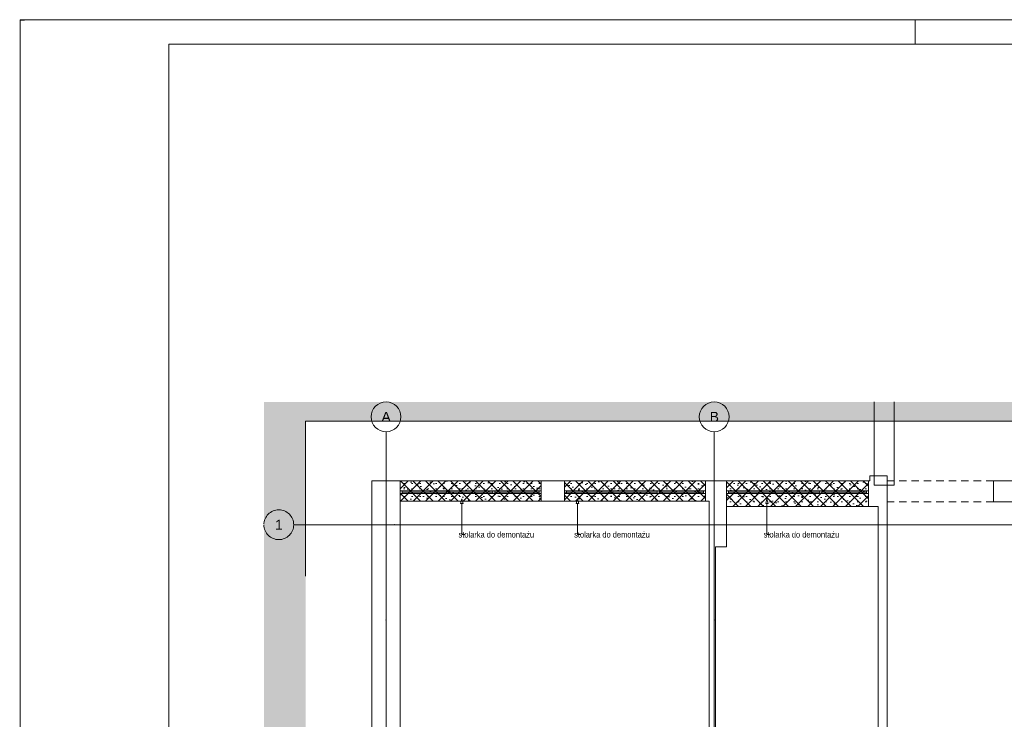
# Paper-space layout 'A-26 ROZBIÓRKI - PIĘTRO 8' of a CAD drawing. Header units: millimetres. Extents: x 0 to 540, y 0 to 297.
# Tile 5 of 9: x 0 to 198, y 156 to 297. Entities that reach past the tile are written whole.
import ezdxf
from ezdxf.xclip import XClip

# ---------------------------------------------------------------- set-up
doc = ezdxf.new("R2010")
doc.units = ezdxf.units.MM
doc.header["$MEASUREMENT"] = 0
doc.header["$XCLIPFRAME"] = 0
for name, pattern in [('ACAD_ISO03W100', [300, 120, -180]), ('DASHDOTX2', [1000, 500, -250, 0, -250]), ('Przer. długie kreski', [2.5, 1.5, -1]), ('PRZERYWANA_DU_A', [550, 350, -200])]:
    doc.linetypes.add(name, pattern=pattern)
doc.layers.add('0_Nr_pióra__2', color=8, linetype='Continuous', lineweight=13)
doc.layers.add('A_ściany_Nr_pióra__1', color=7, linetype='Continuous', lineweight=20)
for name, color, linetype, lineweight, true_color in [('A_Arkusz_Nr_pióra__255', 7, 'Continuous', 15, 0x242424), ('A_opis_Nr_pióra__255', 7, 'Continuous', 15, 0x242424), ('A_opis_Nr_pióra__8', 7, 'Continuous', 13, 0x4c4c4c), ('A_osie_Nr_pióra__16', 7, 'Continuous', 5, 0x0f0f0f), ('A_osie_Nr_pióra__76', 7, 'Continuous', 5, 0x2d2d2d), ('A_rozbiórki_Nr_pióra__10', 7, 'Continuous', 13, 0x4b4b4b), ('A_ściany_Nr_pióra__19', 7, 'Continuous', 5, 0x191919), ('Okna Archicada_Nr_pióra__19', 7, 'Continuous', 5, 0x191919)]:
    doc.layers.add(name, color=color, linetype=linetype, lineweight=lineweight, true_color=true_color)
doc.layers.add('A_podrys', color=7, linetype='Continuous')
doc.layers.add('A_rozbiórki', color=7, linetype='Continuous')
doc.styles.add('STYL_AUTOMATYCZNY_1', font='arial.ttf')
doc.styles.add('STYL_AUTOMATYCZNY_2', font='ARIALN.TTF')
pattern_1 = [(45, (-1569.7272, -334.6625), (-1.2572359, 1.2572359), []), (135, (-1569.7272, -334.6625), (1.2572359, 1.2572359), []), (90, (-1570.9844, -333.4052), (-1.6002, 0), [0, -1.0668, 0, -1.6002]), (155, (-1569.7272, -332.148), (0.6762737, 1.4502737), [0, -0.78232, 0, -1.35128])]

# ---------------------------------------------------------------- blocks, each defined once
blk = doc.blocks.new('Rysunek_1_1', base_point=(-1569.73, -334.66))
at = {"linetype": 'Continuous', "lineweight": 0, "true_color": 0x484848}
blk.add_hatch(color=251, dxfattribs=at).paths.add_polyline_path([(49.01, 44.41), (57.4, 44.41), (57.4, 216.22), (214.46, 216.22), (214.46, 139.41), (299.46, 139.41), (299.46, 220.12), (49.01, 220.12)])
at = {"layer": 'A_rozbiórki', "linetype": 'Continuous', "lineweight": 0, "true_color": 0x4b4b4b}
h = blk.add_hatch(dxfattribs=at)
h.set_pattern_fill('facing_tile_0001', color=251, style=0, pattern_type=2)
h.set_pattern_definition(pattern_1)
h.paths.add_polyline_path([(76.44, 204.22), (76.44, 200.17), (104.77, 200.17), (104.77, 204.22)])
h = blk.add_hatch(dxfattribs=at)
h.set_pattern_fill('facing_tile_0001', color=251, style=0, pattern_type=2)
h.set_pattern_definition(pattern_1)
h.paths.add_polyline_path([(109.47, 204.22), (109.47, 200.17), (137.8, 200.17), (137.8, 204.22)])
h = blk.add_hatch(dxfattribs=at)
h.set_pattern_fill('facing_tile_0001', color=251, style=0, pattern_type=2)
h.set_pattern_definition(pattern_1)
h.paths.add_polyline_path([(142.02, 204.22), (142.02, 199.1), (170.58, 199.1), (170.58, 204.22)])
at = {"layer": '0_Nr_pióra__2', "color": 8, "linetype": 'PRZERYWANA_DU_A', "lineweight": 13, "flags": 128}
blk.add_lwpolyline([(299.46, 139.41), (214.46, 139.41), (214.46, 216.22), (57.4, 216.22), (57.4, 44.41)], dxfattribs=at)
at = {"layer": 'A_opis_Nr_pióra__255', "color": 250, "linetype": 'Continuous', "lineweight": 15, "true_color": 0x242424}
for p, q in [((88.82, 200.6), (88.57, 199.67)), ((88.82, 200.6), (89.07, 199.67)), ((112.07, 200.6), (111.82, 199.67)), ((112.07, 200.6), (112.32, 199.67)), ((150.17, 200.6), (149.92, 199.67)), ((150.17, 200.6), (150.42, 199.67)), ((89.07, 199.67), (88.57, 199.67)), ((88.82, 199.67), (88.82, 193.43)), ((112.32, 199.67), (111.82, 199.67)), ((112.07, 199.67), (112.07, 193.43)), ((150.42, 199.67), (149.92, 199.67)), ((150.17, 199.67), (150.17, 193.43)), ((88.82, 193.43), (89.34, 193.43)), ((112.07, 193.43), (112.6, 193.43)), ((150.17, 193.43), (150.69, 193.43))]:
    blk.add_line(p, q, dxfattribs=at)
at = {"layer": 'A_osie_Nr_pióra__16', "color": 250, "linetype": 'DASHDOTX2', "lineweight": 5, "true_color": 0x0f0f0f}
for p, q in [((73.57, 176.23), (73.57, 214.12)), ((139.57, 176.23), (139.57, 214.12)), ((75.27, 195.41), (55.01, 195.41)), ((299.46, 195.41), (75.27, 195.41)), ((75.27, 195.41), (75.27, 195.41)), ((73.57, 176.23), (73.57, 44.41)), ((139.57, 176.23), (139.57, 44.41))]:
    blk.add_line(p, q, dxfattribs=at)
for p in [(75.27, 195.41), (73.57, 176.23), (73.57, 176.23), (139.57, 176.23), (139.57, 176.23)]:
    blk.add_point(p, dxfattribs=at)
at = {"layer": 'A_osie_Nr_pióra__76', "color": 250, "linetype": 'Continuous', "lineweight": 5, "true_color": 0x2d2d2d}
for centre in [(73.57, 217.12), (139.57, 217.12), (52.01, 195.41)]:
    blk.add_circle(centre, 3, dxfattribs=at)
at = {"layer": 'A_rozbiórki_Nr_pióra__10', "color": 251, "linetype": 'ACAD_ISO03W100', "lineweight": 13, "true_color": 0x4b4b4b, "flags": 128}
for points in [[(76.44, 204.22), (104.77, 204.22), (104.77, 200.17), (76.44, 200.17)], [(109.47, 204.22), (137.8, 204.22), (137.8, 200.17), (109.47, 200.17)], [(142.02, 204.22), (170.58, 204.22), (170.58, 199.1), (142.02, 199.1)]]:
    blk.add_lwpolyline(points, close=True, dxfattribs=at)
at = {"layer": 'A_ściany_Nr_pióra__1', "color": 7, "linetype": 'Continuous', "lineweight": 20}
for p, q in [((76.44, 204.22), (76.44, 200.17)), ((104.77, 204.22), (104.77, 200.17)), ((109.47, 204.22), (109.47, 200.17)), ((137.8, 204.22), (137.8, 200.17)), ((142.02, 199.1), (142.02, 204.22)), ((170.58, 199.1), (170.58, 204.22))]:
    blk.add_line(p, q, dxfattribs=at)
at = {"layer": 'A_ściany_Nr_pióra__1', "color": 7, "linetype": 'Przer. długie kreski', "lineweight": 20}
for p, q in [((195.73, 204.22), (174.34, 204.22)), ((195.73, 199.99), (174.34, 199.99))]:
    blk.add_line(p, q, dxfattribs=at)
at = {"layer": 'A_ściany_Nr_pióra__1', "color": 7, "linetype": 'Continuous', "lineweight": 20, "flags": 128}
for points in [[(171.76, 220.12), (171.76, 203.36)], [(175.76, 203.36), (175.76, 220.12)], [(76.44, 204.22), (70.74, 204.22)], [(70.74, 204.22), (70.74, 143.3)], [(109.47, 204.22), (104.77, 204.22)], [(138.56, 204.22), (137.8, 204.22)], [(142.02, 204.22), (138.56, 204.22)], [(170.84, 204.22), (170.58, 204.22)], [(174.34, 205.22), (170.84, 205.22)], [(170.84, 205.22), (170.84, 204.22)], [(174.34, 199.1), (174.34, 205.22)], [(208.41, 204.22), (195.73, 204.22)], [(195.73, 204.22), (195.73, 199.99)], [(171.76, 203.36), (175.76, 203.36)], [(76.44, 143.3), (76.44, 200.17)], [(104.77, 200.17), (109.47, 200.17)], [(137.8, 200.17), (138.56, 200.17)], [(138.56, 200.17), (138.56, 199.1)], [(195.73, 199.99), (203.57, 199.99)], [(138.56, 199.1), (138.56, 190.99)], [(142.02, 190.99), (142.02, 199.1)], [(170.58, 199.1), (172.54, 199.1)], [(172.54, 199.1), (172.54, 150.3)], [(174.34, 150.3), (174.34, 199.1)], [(138.56, 190.99), (138.56, 150.27)], [(139.82, 150.27), (139.82, 190.99)], [(139.82, 190.99), (142.02, 190.99)]]:
    blk.add_lwpolyline(points, dxfattribs=at)
at = {"layer": 'A_ściany_Nr_pióra__19', "color": 250, "linetype": 'Continuous', "lineweight": 5, "true_color": 0x191919}
for p, q in [((104.77, 204.22), (76.44, 204.22)), ((137.8, 204.22), (109.47, 204.22)), ((170.58, 204.22), (142.02, 204.22)), ((76.44, 200.17), (104.77, 200.17)), ((109.47, 200.17), (137.8, 200.17)), ((142.02, 199.1), (170.58, 199.1))]:
    blk.add_line(p, q, dxfattribs=at)
at = {"layer": 'Okna Archicada_Nr_pióra__19', "color": 250, "linetype": 'Continuous', "lineweight": 5, "true_color": 0x191919}
for p, q in [((104.77, 202.22), (76.44, 202.22)), ((76.44, 202.22), (76.44, 201.72)), ((76.84, 202.22), (76.84, 201.72)), ((76.84, 201.97), (85.75, 201.97)), ((85.75, 202.22), (85.75, 201.72)), ((86.15, 202.22), (86.15, 201.72)), ((86.15, 201.97), (95.06, 201.97)), ((95.06, 202.22), (95.06, 201.72)), ((95.46, 202.22), (95.46, 201.72)), ((95.46, 201.97), (104.37, 201.97)), ((104.37, 202.22), (104.37, 201.72)), ((104.77, 201.72), (104.77, 202.22)), ((137.8, 202.22), (109.47, 202.22)), ((109.47, 202.22), (109.47, 201.72)), ((109.87, 202.22), (109.87, 201.72)), ((109.87, 201.97), (118.78, 201.97)), ((118.78, 202.22), (118.78, 201.72)), ((119.18, 202.22), (119.18, 201.72)), ((119.18, 201.97), (128.09, 201.97)), ((128.09, 202.22), (128.09, 201.72)), ((128.49, 202.22), (128.49, 201.72)), ((128.49, 201.97), (137.4, 201.97)), ((137.4, 202.22), (137.4, 201.72)), ((137.8, 201.72), (137.8, 202.22)), ((142.02, 201.72), (142.02, 202.22)), ((142.02, 202.22), (170.58, 202.22)), ((142.42, 202.22), (142.42, 201.72)), ((151.41, 201.97), (142.42, 201.97)), ((151.41, 202.22), (151.41, 201.72)), ((151.81, 202.22), (151.81, 201.72)), ((160.8, 201.97), (151.81, 201.97)), ((160.8, 202.22), (160.8, 201.72)), ((161.2, 202.22), (161.2, 201.72)), ((170.18, 201.97), (161.2, 201.97)), ((170.18, 202.22), (170.18, 201.72)), ((170.58, 202.22), (170.58, 201.72)), ((76.44, 201.72), (104.77, 201.72)), ((109.47, 201.72), (137.8, 201.72)), ((170.58, 201.72), (142.02, 201.72))]:
    blk.add_line(p, q, dxfattribs=at)
at = {"layer": 'A_opis_Nr_pióra__8', "color": 251, "linetype": 'Continuous', "lineweight": 13, "true_color": 0x4c4c4c, "char_height": 1.2, "attachment_point": 6, "style": 'STYL_AUTOMATYCZNY_2'}
for insert in [(103.35, 193.43), (126.6, 193.43), (164.7, 193.43)]:
    blk.add_mtext('\\A1;{\\pqr;\\fArial Narrow|b0|i0|c238|p0;\\W1.000000;stolarka do demontażu}', dxfattribs=dict(at, insert=insert))
at = {"layer": 'A_osie_Nr_pióra__76', "color": 250, "linetype": 'Continuous', "lineweight": 5, "true_color": 0x2d2d2d, "char_height": 2, "attachment_point": 1, "style": 'STYL_AUTOMATYCZNY_1'}
for s, insert in [('\\A1;{\\pql;\\pt0;\\fArial|b0|i0|c238|p0;\\W1.000000;A}', (72.66, 218.12)), ('\\A1;{\\pql;\\pt0;\\fArial|b0|i0|c238|p0;\\W1.000000;B}', (138.66, 218.12)), ('\\A1;{\\pql;\\pt0;\\fArial|b0|i0|c238|p0;\\W1.000000;1}', (51.25, 196.41))]:
    blk.add_mtext(s, dxfattribs=dict(at, insert=insert))

psp = doc.layouts.new('A-26 ROZBIÓRKI - PIĘTRO 8')

# ---------------------------------------------------------------- linework, layer by layer
at = {"layer": 'A_Arkusz_Nr_pióra__255', "color": 250, "linetype": 'Continuous', "lineweight": 15, "true_color": 0x242424}
for p, q in [((-0.1, 296.9), (0.9, 296.9)), ((180, 292.1), (180, 297)), ((535.1, 292.1), (29.9, 292.1)), ((29.9, 292.1), (29.9, 4.9))]:
    psp.add_line(p, q, dxfattribs=at)
at = {"layer": 'A_Arkusz_Nr_pióra__255', "color": 250, "linetype": 'Continuous', "lineweight": 15, "true_color": 0x242424, "flags": 128}
psp.add_lwpolyline([(0, 297), (540, 297), (540, 0), (0, 0)], close=True, dxfattribs=at)

# ---------------------------------------------------------------- block references
at = {"layer": 'A_podrys', "color": 37, "linetype": 'Continuous', "lineweight": 5, "true_color": 0x656532}
ref = psp.add_blockref('Rysunek_1_1', (-1569.73, -334.66), dxfattribs=at)
XClip(ref).set_block_clipping_path([(49.0141497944, 44.4123750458), (299.4641210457, 220.1214319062)])

doc.saveas('drawing.dxf')
